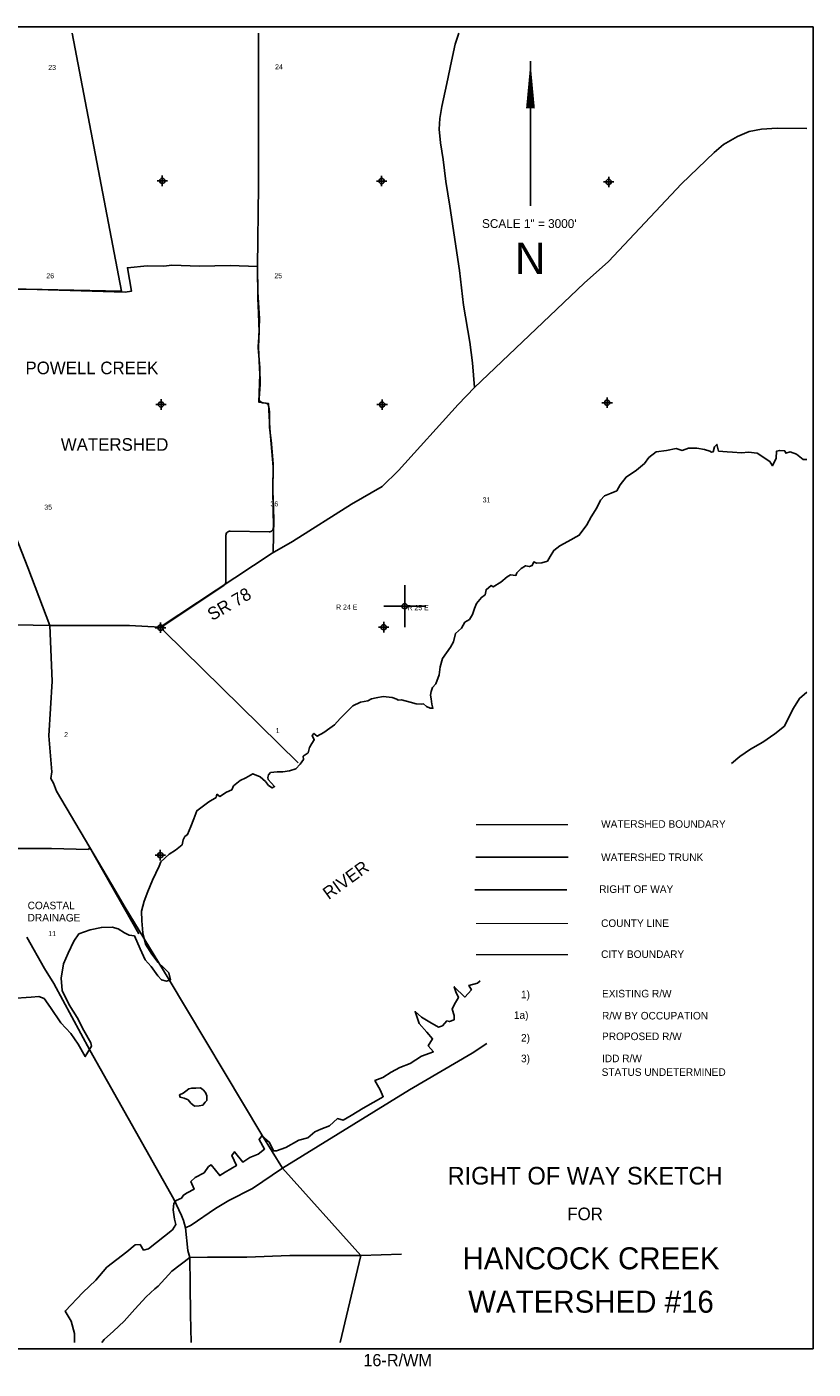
# Model space of a CAD drawing. Extents: x 181689 to 229689, y 836736 to 868720.
# Tile 2 of 2: x 210953 to 229689, y 836736 to 868720. Entities that reach past the tile are written whole.
import ezdxf
from ezdxf.enums import TextEntityAlignment as Align

# ---------------------------------------------------------------- set-up
doc = ezdxf.new("R2010")
doc.units = 0
doc.header["$LTSCALE"] = 800
doc.header["$PDMODE"] = 34
doc.header["$PDSIZE"] = 125
for name, pattern in [('DASHED', [0]), ('PHANTOM', [0]), ('STREAM', [0])]:
    doc.linetypes.add(name, pattern=pattern)
doc.layers.get('0').update_dxf_attribs({"linetype": 'CONTINUOUS'})
for name, color, linetype in [('BORDER', 1, 'CONTINUOUS'), ('CITY', 14, 'DASHED'), ('COUNTY', 15, 'PHANTOM'), ('MAJROADS', 9, 'CONTINUOUS'), ('PROPRWDIM', 12, 'CONTINUOUS'), ('ROW', 6, 'PHANTOM'), ('SEC', 2, 'CONTINUOUS'), ('TEXT', 7, 'CONTINUOUS'), ('TRUNKS', 5, 'STREAM'), ('WATER', 4, 'CONTINUOUS'), ('WSHEDS', 3, 'CONTINUOUS')]:
    doc.layers.add(name, color=color, linetype=linetype)

# ---------------------------------------------------------------- blocks, each defined once
blk = doc.blocks.new('TICK')
at = {"color": 0}
for points in [[(500, 0), (500, 1000)], [(0, 500), (1000, 500)]]:
    blk.add_lwpolyline(points, dxfattribs=at)
blk.add_point((500, 500), dxfattribs=at)
blk = doc.blocks.new('TEMPRW')
at = {"layer": 'TEXT', "color": 0}
for s, height, p in [('RIGHT OF WAY SKETCH', 840, (0, 1700)), ('FOR', 600, (0, 0))]:
    blk.add_text(s, height=height, dxfattribs=at).set_placement(p, align=Align.CENTER)

msp = doc.modelspace()

# ---------------------------------------------------------------- linework, layer by layer
at = {"layer": 'BORDER', "color": 0}
msp.add_lwpolyline([(181689, 837220), (181689, 868720), (229689, 868720), (229689, 837220)], close=True, dxfattribs=at)
at = {"layer": 'CITY', "color": 0, "const_width": 30}
msp.add_lwpolyline([(223844, 846610), (221658, 846609)], dxfattribs=at)
at = {"layer": 'COUNTY', "color": 0, "const_width": 30}
msp.add_lwpolyline([(223844, 847355), (221658, 847354)], dxfattribs=at)
at = {"layer": 'MAJROADS', "color": 0}
for points in [[(221617, 860129), (221572, 860714), (221508, 861209), (221356, 862090), (221261, 862912), (221029, 864447), (220933, 865034), (220870, 865562), (220806, 865957), (220775, 866284), (220794, 866535), (220838, 866820), (220959, 867372), (221072, 867899), (221159, 868309), (221244, 868570)], [(209500, 854496), (211502, 854456), (213396, 854458), (214133, 854419), (216802, 856176), (217282, 856457), (218688, 857343), (219420, 857765), (219809, 858148), (221228, 859721), (221617, 860129), (224233, 862615), (224815, 863130), (226555, 864977), (227332, 865725), (227551, 865917), (227888, 866107), (228165, 866230), (228459, 866278), (228828, 866309), (229539, 866296)], [(210934, 862468), (213297, 862400), (213448, 862425), (213351, 862978), (213821, 863025), (214215, 863014), (214408, 863038), (215069, 863016), (215799, 863036), (216452, 863006), (216456, 862402), (216493, 861774), (216471, 861070), (216508, 860441), (216478, 859779), (216713, 859744), (216742, 859149), (216819, 858235), (216815, 857674), (216835, 856986), (216821, 856207)], [(209417, 859791), (210979, 855841), (211502, 854456), (211554, 853130), (211477, 851824), (211546, 850969), (211528, 850810), (211586, 850700), (211660, 850507), (212454, 849169), (213075, 848117), (213298, 847738), (214324, 846054), (216550, 842317), (217041, 841524), (218911, 839441), (218419, 837370)], [(210710, 849138), (211540, 849140), (212419, 849117)], [(210949, 847032), (211371, 846284), (211594, 845922), (212454, 844340), (214455, 840789), (214637, 840394), (214686, 840276), (214735, 840100), (214790, 839563), (214839, 839395), (214842, 838742), (214854, 838038), (214866, 837370)], [(221911, 844492), (221561, 844264), (220072, 843395), (217041, 841524), (216326, 841043), (215770, 840754), (215451, 840564), (214869, 840166), (214735, 840100)], [(214839, 839395), (214407, 839072), (214086, 838714), (214001, 838648), (213799, 838456), (213529, 838165), (213275, 837882), (213014, 837641), (212794, 837441), (212740, 837370)], [(219879, 839472), (218911, 839441), (218911, 839441), (217219, 839445), (216196, 839402), (215258, 839401), (214839, 839395)]]:
    msp.add_lwpolyline(points, dxfattribs=at)
at = {"layer": 'ROW', "color": 0}
msp.add_lwpolyline([(221630, 848158), (223820, 848158)], dxfattribs=at)
at = {"layer": 'SEC', "color": 0}
for p in [(214180, 865049), (219406, 865045), (224817, 865024), (214150, 859722), (219419, 859718), (224780, 859764), (214138, 854403), (219457, 854415), (214133, 848983)]:
    msp.add_point(p, dxfattribs=at)
at = {"layer": 'TEXT', "color": 0}
msp.add_line((222953, 867904), (222953, 864454), dxfattribs=at)
msp.add_lwpolyline([(222953, 867904, 0, 210, 0), (222953, 866779, 210, 210, 0)], format="xyseb", dxfattribs=at)
at = {"layer": 'TRUNKS', "color": 0}
msp.add_lwpolyline([(221655, 848936), (223849, 848936)], dxfattribs=at)
at = {"layer": 'WATER', "color": 0}
for points in [[(210586, 845567), (211055, 845598), (211240, 845613), (211365, 845571), (211514, 845352), (211763, 844990), (212004, 844737), (212178, 844476), (212344, 844182), (212495, 844432), (212479, 844508), (212313, 844802), (212156, 845113), (211965, 845416), (211792, 845760), (211769, 846053), (211829, 846396), (211940, 846647), (212076, 846931), (212194, 847106), (212463, 847204), (212731, 847261), (212983, 847268), (213133, 847225), (213283, 847132), (213392, 847073), (213517, 847063), (213657, 846753), (213773, 846492), (213914, 846332), (214072, 846105), (214163, 846012), (214280, 845978), (214373, 846011), (214340, 846179), (214224, 846288), (214082, 846423), (213933, 846625), (213784, 846861), (213719, 847129), (213695, 847422), (213688, 847649), (213749, 847883), (213834, 848117), (213945, 848384), (214106, 848718), (214148, 848826), (214342, 849009), (214494, 849100), (214654, 849233), (214680, 849350), (214714, 849425), (214781, 849475), (214857, 849667), (214934, 849851), (215002, 850043), (215288, 850251), (215465, 850358), (215482, 850434), (215549, 850383), (215709, 850482), (215835, 850540), (215877, 850632), (216037, 850765), (216171, 850823), (216340, 850922), (216515, 850846), (216640, 850736), (216715, 850643), (216798, 850584), (216857, 850617), (216774, 850710), (216707, 850786), (216699, 850836), (216708, 850895), (216759, 850953), (216918, 850969), (217052, 850968), (217211, 850992), (217362, 851041), (217463, 851149), (217548, 851266), (217540, 851341), (217658, 851424), (217692, 851550), (217743, 851641), (217802, 851733), (217753, 851834), (217795, 851884), (217870, 851816), (218029, 851907), (218172, 852007), (218282, 852090), (218417, 852240), (218560, 852381), (218720, 852539), (218905, 852630), (219081, 852663), (219169, 852705), (219274, 852728), (219442, 852761), (219660, 852742), (219768, 852700), (219801, 852675), (219877, 852682), (220086, 852631), (220228, 852588), (220353, 852579), (220404, 852587), (220479, 852528), (220562, 852485), (220629, 852485), (220605, 852577), (220589, 852711), (220573, 852795), (220590, 852879), (220616, 852979), (220700, 853062), (220777, 853279), (220803, 853472), (220855, 853672), (221049, 853939), (221117, 854064), (221169, 854265), (221312, 854390), (221388, 854532), (221497, 854598), (221574, 854715), (221616, 854857), (221667, 854982), (221786, 855123), (221870, 855190), (221896, 855307), (222014, 855407), (222064, 855373), (222249, 855489), (222400, 855613), (222476, 855663), (222601, 855646), (222627, 855712), (222728, 855812), (222837, 855879), (222929, 855861), (222997, 855886), (223031, 855969), (223097, 855944), (223223, 855951), (223357, 855992), (223425, 856101), (223510, 856243), (223653, 856351), (223846, 856458), (224115, 856607), (224293, 856857), (224403, 857041), (224538, 857257), (224623, 857441), (224716, 857549), (224875, 857607), (225010, 857665), (225094, 857806), (225230, 857990), (225482, 858156), (225667, 858314), (225777, 858455), (225945, 858596), (226197, 858628), (226423, 858669), (226565, 858626), (226716, 858683), (226917, 858682), (227101, 858647), (227227, 858613), (227268, 858588), (227310, 858596), (227336, 858713), (227395, 858771), (227436, 858612), (227637, 858594), (227771, 858584), (227980, 858566), (228148, 858582), (228357, 858564), (228657, 858361), (228723, 858260), (228808, 858444), (228818, 858611), (228893, 858627), (229011, 858618), (229035, 858559), (229144, 858592), (229295, 858541), (229453, 858414), (229539, 858414)], [(227744, 851167), (227747, 851169), (227941, 851335), (228193, 851510), (228487, 851676), (228773, 851875), (229008, 852058), (229127, 852300), (229220, 852484), (229364, 852717), (229539, 852868)], [(212088, 837370), (212089, 837582), (212007, 837876), (211866, 838119), (212287, 838561), (212598, 838852), (212860, 839169), (213339, 839534), (213532, 839701), (213650, 839709), (213733, 839574), (213850, 839599), (214422, 840056), (214506, 840181), (214474, 840307), (214441, 840533), (214459, 840684), (214510, 840751), (214636, 840808), (214686, 840884), (214770, 840933), (214938, 841024), (214864, 841209), (214965, 841301), (215175, 841417), (215284, 841567), (215343, 841608), (215551, 841348), (215677, 841431), (215946, 841588), (215839, 841823), (215898, 841915), (216097, 841671), (216265, 841779), (216467, 841862), (216618, 841978), (216485, 842205), (216553, 842297), (216736, 842137), (216827, 841935), (216903, 841935), (217121, 842017), (217432, 842191), (217650, 842249), (217818, 842390), (217961, 842456), (218162, 842531), (218355, 842705), (218489, 842671), (218682, 842779), (218968, 842953), (219447, 843227), (219372, 843395), (219248, 843613), (219433, 843687), (219634, 843812), (219844, 843920), (220088, 844019), (220357, 844193), (220642, 844300), (220517, 844443), (220619, 844610), (220485, 844762), (220302, 844972), (220203, 845257), (220353, 845123), (220554, 845004), (220762, 844886), (220855, 844919), (220964, 845035), (221023, 845018), (221132, 845060), (221132, 845160), (221091, 845311), (221142, 845436), (221235, 845595), (221177, 845729), (221136, 845847), (221386, 845602), (221546, 845777), (221488, 845878), (221689, 845936), (221751, 845992)]]:
    msp.add_lwpolyline(points, dxfattribs=at)
msp.add_lwpolyline([(215091, 843439), (214982, 843431), (214882, 843432), (214815, 843416), (214739, 843358), (214680, 843308), (214588, 843275), (214604, 843216), (214704, 843190), (214796, 843156), (214863, 843072), (214946, 843004), (215063, 843012), (215147, 843028), (215206, 843095), (215240, 843136), (215241, 843245), (215208, 843329), (215158, 843388)], close=True, dxfattribs=at)
at = {"layer": 'WSHEDS', "color": 0}
for points in [[(212036, 868570), (213205, 862418), (210934, 862468), (209133, 862473), (207817, 862449), (208881, 860918), (209145, 860413), (209417, 859791), (209772, 858875)], [(210179, 852052), (210158, 849142), (211540, 849140), (212419, 849117), (212454, 849169), (213621, 847106)]]:
    msp.add_lwpolyline(points, dxfattribs=at)
msp.add_lwpolyline([(217420, 851181), (214225, 854317, -0.47529), (214240, 854471), (215652, 855419, 0.25004), (215697, 855502), (215697, 856604, -0.419534), (215798, 856704), (216726, 856687, 0.423887), (216828, 856789), (216815, 857672, -0.005905), (216815, 857675), (216820, 858291, 0.021806), (216820, 858300), (216782, 858788, 0.007717), (216781, 858791), (216738, 859185, -0.027317), (216738, 859196), (216738, 859536, 0.030518), (216737, 859548), (216722, 859669, 0.336805), (216638, 859755), (216571, 859765, -0.394323), (216486, 859872), (216512, 860196, 0.025162), (216513, 860206), (216505, 860591, 0.014661), (216505, 860597), (216467, 861081, -0.034296), (216467, 861095), (216487, 861435, 0.021713), (216487, 861444), (216474, 861900, 0.002099), (216474, 861900), (216461, 862253, -0.006138), (216461, 862256), (216452, 863005, -0.005346), (216452, 863007), (216470, 864929, 0.002364), (216470, 864930), (216470, 868570, -0.413056)], format="xyb", dxfattribs=at)
at = {"layer": 'WSHEDS', "color": 0, "const_width": 30}
msp.add_lwpolyline([(221658, 849708), (223844, 849708)], dxfattribs=at)

# ---------------------------------------------------------------- block references
at = {"color": 0}
msp.add_blockref('TICK', (219457, 854415), dxfattribs=at)
at = {"layer": 'TEXT', "color": 0, "xscale": 0.5, "yscale": 0.5, "zscale": 0.5}
msp.add_blockref('TEMPRW', (224255, 840285), dxfattribs=at)

# ---------------------------------------------------------------- texts
at = {"layer": 'MAJROADS', "color": 0}
msp.add_text('SR 78', height=300, rotation=30, dxfattribs=at).set_placement((215367, 854559))
at = {"layer": 'PROPRWDIM', "color": 0}
msp.add_text('2)', height=180, dxfattribs=at).set_placement((222728, 844541))
at = {"layer": 'TEXT', "color": 0}
for s, height, p in [('23', 120, (211556, 867692)), ('24', 120, (216960, 867708)), ('SCALE 1" = 3000\'', 210, (222925, 863927)), ('N', 750, (222946, 862829)), ('26', 120, (211509, 862729)), ('25', 120, (216944, 862729)), ('31', 120, (221907, 857388)), ('35', 120, (211461, 857215)), ('36', 120, (216850, 857294)), ('R 25 E', 120, (220277, 854820)), ('2', 120, (211887, 851795)), ('1', 120, (216928, 851890)), ('11', 120, (211556, 847053)), ('HANCOCK CREEK', 525, (224396, 839114)), ('WATERSHED #16', 525, (224396, 838081)), ('16-R/WM', 290, (219789, 836806))]:
    msp.add_text(s, height=height, dxfattribs=at).set_placement(p, align=Align.CENTER)
for s, height, p in [('POWELL CREEK', 300, (210920, 860443)), ('WATERSHED', 300, (211762, 858619)), ('R 24 E', 120, (218322, 854834)), ('WATERSHED BOUNDARY', 180, (224637, 849635)), ('WATERSHED TRUNK', 180, (224637, 848843)), ('RIGHT OF WAY', 180, (224591, 848084)), ('COASTAL', 180, (210972, 847694)), ('DRAINAGE', 180, (210972, 847403)), ('COUNTY LINE', 180, (224636, 847272)), ('CITY BOUNDARY', 180, (224636, 846534)), ('1)', 180, (222728, 845573)), ('EXISTING R/W', 180, (224658, 845594)), ('1a)', 180, (222558, 845082)), ('R/W BY OCCUPATION', 180, (224658, 845068)), ('PROPOSED R/W', 180, (224658, 844576)), ('3)', 180, (222728, 844049)), ('IDD R/W ', 180, (224658, 844049)), ('STATUS UNDETERMINED', 180, (224650, 843724))]:
    msp.add_text(s, height=height, dxfattribs=at).set_placement(p)
at = {"layer": 'WATER', "color": 0}
msp.add_text('RIVER', height=300, rotation=36, dxfattribs=at).set_placement((218144, 847911))

doc.saveas('drawing.dxf')
